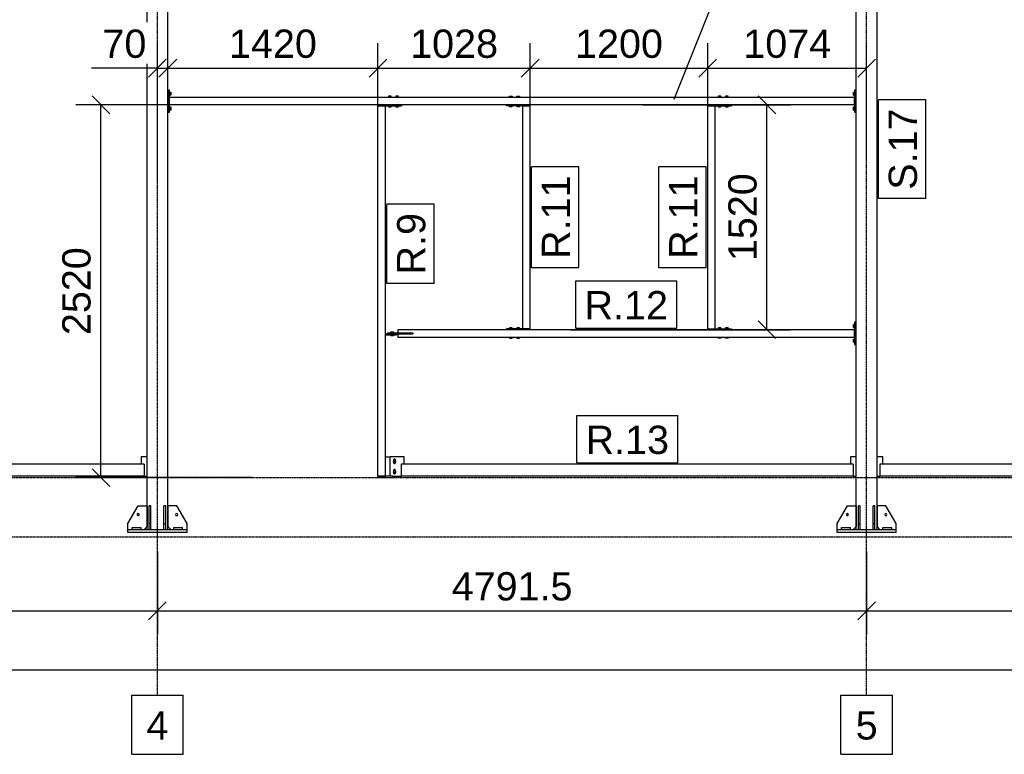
# Model space of a CAD drawing. Header units: millimetres. Extents: x 0 to 59400, y 0 to 42000.
# Tile 38 of 40: x 43538 to 50190, y 21294 to 26259. Entities that reach past the tile are written whole.
import ezdxf

# ---------------------------------------------------------------- set-up
doc = ezdxf.new("R2010")
doc.units = ezdxf.units.MM
doc.linetypes.add('DXK_LINE_DOT3', pattern=[5.9187, 2.979, -0.9799, 0.9799, -0.9799])
for name, color, linetype in [('TS_INNE_OBIEKTY', 7, 'Continuous'), ('TS_LINIE_WIDOCZNE', 7, 'Continuous'), ('TS_OPISY', 7, 'Continuous'), ('TS_OPISY_LINIE', 7, 'Continuous'), ('TS_OPISY_RAMKA', 7, 'Continuous'), ('TS_WYMIARY', 7, 'Continuous'), ('TS_WYMIARY_TEKST', 7, 'Continuous')]:
    doc.layers.add(name, color=color, linetype=linetype)
doc.styles.add('Arial', font='ARIAL.TTF', dxfattribs={"height": 0.2})

# ---------------------------------------------------------------- blocks, each defined once
blk = doc.blocks.new('Part-293000867-4098 - 4055')
at = {"layer": 'TS_LINIE_WIDOCZNE', "color": 1, "linetype": 'Continuous'}
for p, q in [((49178.2, 25734.1), (44550.7, 25734.1)), ((44550.7, 25684.1), (44550.7, 25734.1)), ((49178.2, 25684.1), (44550.7, 25684.1)), ((49178.2, 25684.1), (49178.2, 25734.1))]:
    blk.add_line(p, q, dxfattribs=at)
blk = doc.blocks.new('Part-293000867-4064 - 4055')
at = {"layer": 'TS_LINIE_WIDOCZNE', "color": 1, "linetype": 'Continuous'}
for p, q in [((44398.7, 22814.1), (44398.7, 27954.1)), ((44398.7, 27954.1), (44538.7, 27954.1)), ((44538.7, 22814.1), (44538.7, 27954.1))]:
    blk.add_line(p, q, dxfattribs=at)
blk = doc.blocks.new('Part-293000867-4100 - 4055')
at = {"layer": 'TS_LINIE_WIDOCZNE', "color": 1, "linetype": 'Continuous'}
for p, q in [((49170.2, 23254.1), (46115.6, 23254.1)), ((46115.6, 23254.1), (46115.6, 23174.1)), ((49170.2, 23254.1), (49170.2, 23174.1)), ((49170.2, 23174.1), (46115.6, 23174.1))]:
    blk.add_line(p, q, dxfattribs=at)
blk = doc.blocks.new('Part-293000867-4406 - 4055')
at = {"layer": 'TS_LINIE_WIDOCZNE', "color": 1, "linetype": 'Continuous'}
for p, q in [((49090.2, 22814.1), (49090.2, 22826.1)), ((49090.2, 22826.1), (49150.2, 22826.1)), ((49150.2, 22814.1), (49150.2, 22826.1))]:
    blk.add_line(p, q, dxfattribs=at)
blk = doc.blocks.new('Part-293000867-4077 - 4055')
at = {"layer": 'TS_LINIE_WIDOCZNE', "color": 1, "linetype": 'Continuous'}
for p, q in [((44378.7, 23254.1), (39752.3, 23254.1)), ((39752.3, 23254.1), (39752.3, 23174.1)), ((44378.7, 23254.1), (44378.7, 23174.1)), ((44378.7, 23174.1), (39752.3, 23174.1))]:
    blk.add_line(p, q, dxfattribs=at)
blk = doc.blocks.new('Part-293000867-4089 - 4055')
at = {"layer": 'TS_LINIE_WIDOCZNE', "color": 1, "linetype": 'Continuous'}
for p, q in [((45958.6, 23174.1), (45958.6, 25678.1)), ((45958.6, 25678.1), (46008.6, 25678.1)), ((46008.6, 23174.1), (46008.6, 25678.1)), ((45958.6, 23174.1), (46008.6, 23174.1))]:
    blk.add_line(p, q, dxfattribs=at)
blk = doc.blocks.new('Part-293000867-4092 - 4055')
at = {"layer": 'TS_LINIE_WIDOCZNE', "color": 1, "linetype": 'Continuous'}
for p, q in [((51986.7, 23254.1), (49350.2, 23254.1)), ((49350.2, 23254.1), (49350.2, 23174.1)), ((51986.7, 23254.1), (51986.7, 23174.1)), ((51986.7, 23174.1), (49350.2, 23174.1))]:
    blk.add_line(p, q, dxfattribs=at)
blk = doc.blocks.new('Part-293000867-4329 - 4055')
at = {"layer": 'TS_LINIE_WIDOCZNE', "color": 1, "linetype": 'Continuous'}
for p, q in [((48186.6, 24170.1), (48186.6, 24164.1)), ((48186.6, 24170.1), (48346.6, 24170.1)), ((48186.6, 24164.1), (48346.6, 24164.1)), ((48346.6, 24170.1), (48346.6, 24164.1))]:
    blk.add_line(p, q, dxfattribs=at)
blk = doc.blocks.new('GridLine-293000867-4708 - 4055')
at = {"layer": 'TS_INNE_OBIEKTY', "color": 4, "linetype": 'DXK_LINE_DOT3'}
blk.add_line((27876.3, 22764.1), (53466.7, 22764.1), dxfattribs=at)
blk = doc.blocks.new('Part-293000867-4139 - 4055')
at = {"layer": 'TS_LINIE_WIDOCZNE', "color": 1, "linetype": 'Continuous'}
for p, q in [((46058.6, 23174.1), (45958.6, 23174.1)), ((45958.6, 23174.1), (45958.6, 23164.1)), ((45958.6, 23164.1), (46058.6, 23164.1)), ((46058.6, 23164.1), (46058.6, 23174.1))]:
    blk.add_line(p, q, dxfattribs=at)
blk = doc.blocks.new('Part-293000867-4214 - 4055')
at = {"layer": 'TS_LINIE_WIDOCZNE', "color": 1, "linetype": 'Continuous'}
for p, q in [((44538.7, 25784.1), (44544.7, 25784.1)), ((44538.7, 25634.1), (44544.7, 25634.1))]:
    blk.add_line(p, q, dxfattribs=at)
blk = doc.blocks.new('Part-293000867-4216 - 4055')
at = {"layer": 'TS_LINIE_WIDOCZNE', "color": 1, "linetype": 'Continuous'}
for p, q in [((44550.7, 25784.1), (44544.7, 25784.1)), ((44544.7, 25784.1), (44544.7, 25634.1)), ((44550.7, 25634.1), (44550.7, 25784.1)), ((44544.7, 25634.1), (44550.7, 25634.1))]:
    blk.add_line(p, q, dxfattribs=at)
blk = doc.blocks.new('Bolt-293000867-4218 - 4055')
at = {"layer": 'TS_INNE_OBIEKTY', "color": 1, "linetype": 'Continuous'}
for p, q in [((44550.7, 25769.5), (44558.2, 25769.5)), ((44550.7, 25764.3), (44558.2, 25764.3)), ((44550.7, 25753.9), (44558.2, 25753.9)), ((44558.2, 25748.7), (44550.7, 25748.7)), ((44558.2, 25769.5), (44558.2, 25748.7)), ((44550.7, 25669.5), (44558.2, 25669.5)), ((44550.7, 25664.3), (44558.2, 25664.3)), ((44550.7, 25653.9), (44558.2, 25653.9)), ((44558.2, 25648.7), (44550.7, 25648.7)), ((44558.2, 25669.5), (44558.2, 25648.7))]:
    blk.add_line(p, q, dxfattribs=at)
blk = doc.blocks.new('Bolt-293000867-4354 - 4055')
at = {"layer": 'TS_INNE_OBIEKTY', "color": 1, "linetype": 'Continuous'}
for p, q in [((46044.6, 24142.1), (46044.6, 24149.6)), ((46044.6, 24149.6), (46062.6, 24149.6)), ((46053.6, 24149.6), (46053.6, 24142.1)), ((46062.6, 24149.6), (46062.6, 24142.1)), ((46044.6, 24130.1), (46044.6, 24122.6)), ((46062.6, 24122.6), (46044.6, 24122.6)), ((46053.6, 24130.1), (46053.6, 24122.6)), ((46062.6, 24122.6), (46062.6, 24130.1))]:
    blk.add_line(p, q, dxfattribs=at)
blk = doc.blocks.new('Part-293000867-4233 - 4055')
at = {"layer": 'TS_LINIE_WIDOCZNE', "color": 1, "linetype": 'Continuous'}
for p, q in [((44398.7, 23304.1), (44358.7, 23304.1)), ((44358.7, 23304.1), (44358.7, 23254.1)), ((44378.7, 23174.1), (44398.7, 23174.1))]:
    blk.add_line(p, q, dxfattribs=at)
blk = doc.blocks.new('Part-293000867-4352 - 4055')
at = {"layer": 'TS_LINIE_WIDOCZNE', "color": 1, "linetype": 'Continuous'}
for p, q in [((46008.6, 24130.1), (46008.6, 24136.1)), ((46008.6, 24136.1), (46083.6, 24136.1)), ((46008.6, 24130.1), (46083.6, 24130.1)), ((46083.6, 24130.1), (46083.6, 24136.1))]:
    blk.add_line(p, q, dxfattribs=at)
blk = doc.blocks.new('Part-293000867-4246 - 4055')
at = {"layer": 'TS_LINIE_WIDOCZNE', "color": 1, "linetype": 'Continuous'}
for p, q in [((45958.6, 25684.1), (45958.6, 25678.1)), ((45958.6, 25684.1), (46118.6, 25684.1)), ((45958.6, 25678.1), (46118.6, 25678.1)), ((46118.6, 25684.1), (46118.6, 25678.1))]:
    blk.add_line(p, q, dxfattribs=at)
blk = doc.blocks.new('Bolt-293000867-4248 - 4055')
at = {"layer": 'TS_INNE_OBIEKTY', "color": 1, "linetype": 'Continuous'}
for p, q in [((46047.6, 25741.6), (46029.6, 25741.6)), ((46029.6, 25741.6), (46029.6, 25734.1)), ((46029.6, 25678.1), (46029.6, 25670.6)), ((46038.6, 25734.1), (46038.6, 25741.6)), ((46038.6, 25670.6), (46038.6, 25678.1)), ((46047.6, 25734.1), (46047.6, 25741.6)), ((46047.6, 25670.6), (46047.6, 25678.1)), ((46097.6, 25741.6), (46079.6, 25741.6)), ((46079.6, 25741.6), (46079.6, 25734.1)), ((46079.6, 25670.6), (46079.6, 25678.1)), ((46088.6, 25734.1), (46088.6, 25741.6)), ((46088.6, 25670.6), (46088.6, 25678.1)), ((46097.6, 25734.1), (46097.6, 25741.6)), ((46097.6, 25670.6), (46097.6, 25678.1)), ((46029.6, 25670.6), (46047.6, 25670.6)), ((46079.6, 25670.6), (46097.6, 25670.6))]:
    blk.add_line(p, q, dxfattribs=at)
blk = doc.blocks.new('Part-293000867-4250 - 4055')
at = {"layer": 'TS_LINIE_WIDOCZNE', "color": 1, "linetype": 'Continuous'}
blk.add_line((46008.6, 23304.1), (46040.6, 23304.1), dxfattribs=at)
blk = doc.blocks.new('Part-293000867-4251 - 4055')
at = {"layer": 'TS_LINIE_WIDOCZNE', "color": 1, "linetype": 'Continuous'}
for p, q in [((46040.6, 23174.1), (46040.6, 23304.1)), ((46135.6, 23304.1), (46040.6, 23304.1)), ((46135.6, 23254.1), (46135.6, 23304.1)), ((46058.6, 23174.1), (46115.6, 23174.1))]:
    blk.add_line(p, q, dxfattribs=at)
blk = doc.blocks.new('Bolt-293000867-4252 - 4055')
at = {"layer": 'TS_INNE_OBIEKTY', "color": 1, "linetype": 'Continuous'}
for p, q in [((46065.4, 23283.1), (46060.2, 23274.1)), ((46064.1, 23284.8), (46063.6, 23282.1)), ((46065.6, 23287), (46064.1, 23284.8)), ((46075.8, 23283.1), (46065.4, 23283.1)), ((46067.9, 23288.6), (46065.6, 23287)), ((46070.6, 23289.1), (46067.9, 23288.6)), ((46073.3, 23288.6), (46070.6, 23289.1)), ((46075.5, 23287), (46073.3, 23288.6)), ((46077.1, 23284.8), (46075.5, 23287)), ((46081, 23274.1), (46075.8, 23283.1)), ((46077.6, 23282.1), (46077.1, 23284.8)), ((46060.2, 23274.1), (46065.4, 23265.1)), ((46063.6, 23282.1), (46063.6, 23266.1)), ((46063.6, 23266.1), (46064.1, 23263.4)), ((46064.1, 23263.4), (46065.6, 23261.2)), ((46065.6, 23217), (46064.1, 23214.8)), ((46065.4, 23265.1), (46075.8, 23265.1)), ((46065.6, 23261.2), (46067.9, 23259.6)), ((46067.9, 23218.6), (46065.6, 23217)), ((46067.9, 23259.6), (46070.6, 23259.1)), ((46070.6, 23219.1), (46067.9, 23218.6)), ((46070.6, 23259.1), (46073.3, 23259.6)), ((46073.3, 23218.6), (46070.6, 23219.1)), ((46073.3, 23259.6), (46075.5, 23261.2)), ((46075.5, 23217), (46073.3, 23218.6)), ((46075.5, 23261.2), (46077.1, 23263.4)), ((46077.1, 23214.8), (46075.5, 23217)), ((46075.8, 23265.1), (46081, 23274.1)), ((46077.1, 23263.4), (46077.6, 23266.1)), ((46077.6, 23266.1), (46077.6, 23282.1)), ((46065.4, 23213.1), (46060.2, 23204.1)), ((46060.2, 23204.1), (46065.4, 23195.1)), ((46064.1, 23214.8), (46063.6, 23212.1)), ((46063.6, 23212.1), (46063.6, 23196.1)), ((46063.6, 23196.1), (46064.1, 23193.4)), ((46064.1, 23193.4), (46065.6, 23191.2)), ((46075.8, 23213.1), (46065.4, 23213.1)), ((46065.4, 23195.1), (46075.8, 23195.1)), ((46065.6, 23191.2), (46067.9, 23189.6)), ((46067.9, 23189.6), (46070.6, 23189.1)), ((46070.6, 23189.1), (46073.3, 23189.6)), ((46073.3, 23189.6), (46075.5, 23191.2)), ((46075.5, 23191.2), (46077.1, 23193.4)), ((46081, 23204.1), (46075.8, 23213.1)), ((46075.8, 23195.1), (46081, 23204.1)), ((46077.6, 23212.1), (46077.1, 23214.8)), ((46077.1, 23193.4), (46077.6, 23196.1)), ((46077.6, 23196.1), (46077.6, 23212.1))]:
    blk.add_line(p, q, dxfattribs=at)
for centre, start, end in [((46070.6, 23274.1), 0, 180), ((46070.6, 23274.1), 180, 0), ((46070.6, 23204.1), 0, 180), ((46070.6, 23204.1), 180, 0)]:
    blk.add_arc(centre, 6, start, end, dxfattribs=at)
blk = doc.blocks.new('Part-293000867-4253 - 4055')
at = {"layer": 'TS_LINIE_WIDOCZNE', "color": 1, "linetype": 'Continuous'}
for p, q in [((49190.2, 22814.1), (49190.2, 27954.1)), ((49190.2, 27954.1), (49330.2, 27954.1)), ((49330.2, 22814.1), (49330.2, 27954.1))]:
    blk.add_line(p, q, dxfattribs=at)
blk = doc.blocks.new('Part-293000867-4255 - 4055')
at = {"layer": 'TS_LINIE_WIDOCZNE', "color": 1, "linetype": 'Continuous'}
for p, q in [((49184.2, 25784.1), (49190.2, 25784.1)), ((49184.2, 25634.1), (49190.2, 25634.1))]:
    blk.add_line(p, q, dxfattribs=at)
blk = doc.blocks.new('Part-293000867-4257 - 4055')
at = {"layer": 'TS_LINIE_WIDOCZNE', "color": 1, "linetype": 'Continuous'}
for p, q in [((49184.2, 25784.1), (49178.2, 25784.1)), ((49178.2, 25784.1), (49178.2, 25634.1)), ((49184.2, 25634.1), (49184.2, 25784.1)), ((49178.2, 25634.1), (49184.2, 25634.1))]:
    blk.add_line(p, q, dxfattribs=at)
blk = doc.blocks.new('Bolt-293000867-4259 - 4055')
at = {"layer": 'TS_INNE_OBIEKTY', "color": 1, "linetype": 'Continuous'}
for p, q in [((49170.7, 25748.7), (49170.7, 25769.5)), ((49170.7, 25769.5), (49178.2, 25769.5)), ((49170.7, 25764.3), (49178.2, 25764.3)), ((49170.7, 25753.9), (49178.2, 25753.9)), ((49170.7, 25748.7), (49178.2, 25748.7)), ((49170.7, 25648.7), (49170.7, 25669.5)), ((49170.7, 25669.5), (49178.2, 25669.5)), ((49170.7, 25664.3), (49178.2, 25664.3)), ((49170.7, 25653.9), (49178.2, 25653.9)), ((49170.7, 25648.7), (49178.2, 25648.7))]:
    blk.add_line(p, q, dxfattribs=at)
blk = doc.blocks.new('Part-293000867-4386 - 4055')
at = {"layer": 'TS_LINIE_WIDOCZNE', "color": 1, "linetype": 'Continuous'}
for p, q in [((44268.7, 22794.1), (44268.7, 22814.1)), ((44268.7, 22814.1), (44668.7, 22814.1)), ((44668.7, 22794.1), (44268.7, 22794.1)), ((44668.7, 22794.1), (44668.7, 22814.1))]:
    blk.add_line(p, q, dxfattribs=at)
blk = doc.blocks.new('Part-293000867-4390 - 4055')
at = {"layer": 'TS_LINIE_WIDOCZNE', "color": 1, "linetype": 'Continuous'}
for p, q in [((44578.7, 22814.1), (44578.7, 22826.1)), ((44578.7, 22826.1), (44638.7, 22826.1)), ((44638.7, 22814.1), (44638.7, 22826.1))]:
    blk.add_line(p, q, dxfattribs=at)
blk = doc.blocks.new('Part-293000867-4394 - 4055')
at = {"layer": 'TS_LINIE_WIDOCZNE', "color": 1, "linetype": 'Continuous'}
for p, q in [((44412.7, 22814.1), (44412.7, 22974.1)), ((44424.7, 22974.1), (44412.7, 22974.1)), ((44424.7, 22814.1), (44424.7, 22974.1)), ((44412.7, 22854.1), (44424.7, 22854.1))]:
    blk.add_line(p, q, dxfattribs=at)
blk = doc.blocks.new('Part-293000867-4392 - 4055')
at = {"layer": 'TS_LINIE_WIDOCZNE', "color": 1, "linetype": 'Continuous'}
for p, q in [((44512.7, 22814.1), (44512.7, 22974.1)), ((44524.7, 22974.1), (44512.7, 22974.1)), ((44524.7, 22814.1), (44524.7, 22974.1)), ((44512.7, 22854.1), (44524.7, 22854.1))]:
    blk.add_line(p, q, dxfattribs=at)
blk = doc.blocks.new('Part-293000867-4318 - 4055')
at = {"layer": 'TS_LINIE_WIDOCZNE', "color": 1, "linetype": 'Continuous'}
for p, q in [((46936.6, 24170.1), (46936.6, 25678.1)), ((46936.6, 25678.1), (46986.6, 25678.1)), ((46986.6, 24170.1), (46986.6, 25678.1)), ((46936.6, 24170.1), (46986.6, 24170.1))]:
    blk.add_line(p, q, dxfattribs=at)
blk = doc.blocks.new('Part-293000867-4319 - 4055')
at = {"layer": 'TS_LINIE_WIDOCZNE', "color": 1, "linetype": 'Continuous'}
for p, q in [((48186.6, 24170.1), (48186.6, 25678.1)), ((48186.6, 25678.1), (48236.6, 25678.1)), ((48236.6, 24170.1), (48236.6, 25678.1)), ((48186.6, 24170.1), (48236.6, 24170.1))]:
    blk.add_line(p, q, dxfattribs=at)
blk = doc.blocks.new('Part-293000867-4320 - 4055')
at = {"layer": 'TS_LINIE_WIDOCZNE', "color": 1, "linetype": 'Continuous'}
for p, q in [((49178.2, 24164.1), (46093.6, 24164.1)), ((46093.6, 24164.1), (46093.6, 24143.1)), ((49178.2, 24114.1), (49178.2, 24164.1)), ((46093.6, 24143.1), (46194.6, 24143.1)), ((46093.6, 24135.1), (46093.6, 24114.1)), ((46194.6, 24135.1), (46093.6, 24135.1)), ((46093.6, 24114.1), (49178.2, 24114.1)), ((46194.6, 24143.1), (46194.6, 24135.1))]:
    blk.add_line(p, q, dxfattribs=at)
blk = doc.blocks.new('Part-293000867-4322 - 4055')
at = {"layer": 'TS_LINIE_WIDOCZNE', "color": 1, "linetype": 'Continuous'}
for p, q in [((48186.6, 25684.1), (48186.6, 25678.1)), ((48186.6, 25684.1), (48346.6, 25684.1)), ((48186.6, 25678.1), (48346.6, 25678.1)), ((48346.6, 25684.1), (48346.6, 25678.1))]:
    blk.add_line(p, q, dxfattribs=at)
blk = doc.blocks.new('Part-293000867-4325 - 4055')
at = {"layer": 'TS_LINIE_WIDOCZNE', "color": 1, "linetype": 'Continuous'}
for p, q in [((46986.6, 24170.1), (46826.6, 24170.1)), ((46826.6, 24164.1), (46826.6, 24170.1)), ((46986.6, 24164.1), (46826.6, 24164.1)), ((46986.6, 24164.1), (46986.6, 24170.1))]:
    blk.add_line(p, q, dxfattribs=at)
blk = doc.blocks.new('Bolt-293000867-4327 - 4055')
at = {"layer": 'TS_INNE_OBIEKTY', "color": 1, "linetype": 'Continuous'}
for p, q in [((46865.6, 24177.6), (46847.6, 24177.6)), ((46847.6, 24177.6), (46847.6, 24170.1)), ((46856.6, 24170.1), (46856.6, 24177.6)), ((46865.6, 24170.1), (46865.6, 24177.6)), ((46915.6, 24177.6), (46897.6, 24177.6)), ((46897.6, 24177.6), (46897.6, 24170.1)), ((46906.6, 24170.1), (46906.6, 24177.6)), ((46915.6, 24177.6), (46915.6, 24170.1)), ((46847.6, 24114.1), (46847.6, 24106.6)), ((46847.6, 24106.6), (46865.6, 24106.6)), ((46856.6, 24106.6), (46856.6, 24114.1)), ((46865.6, 24114.1), (46865.6, 24106.6)), ((46897.6, 24114.1), (46897.6, 24106.6)), ((46897.6, 24106.6), (46915.6, 24106.6)), ((46906.6, 24106.6), (46906.6, 24114.1)), ((46915.6, 24114.1), (46915.6, 24106.6))]:
    blk.add_line(p, q, dxfattribs=at)
blk = doc.blocks.new('Bolt-293000867-4331 - 4055')
at = {"layer": 'TS_INNE_OBIEKTY', "color": 1, "linetype": 'Continuous'}
for p, q in [((48275.6, 24177.6), (48257.6, 24177.6)), ((48257.6, 24177.6), (48257.6, 24170.1)), ((48266.6, 24170.1), (48266.6, 24177.6)), ((48275.6, 24177.6), (48275.6, 24170.1)), ((48325.6, 24177.6), (48307.6, 24177.6)), ((48307.6, 24170.1), (48307.6, 24177.6)), ((48316.6, 24170.1), (48316.6, 24177.6)), ((48325.6, 24177.6), (48325.6, 24170.1)), ((48257.6, 24106.6), (48257.6, 24114.1)), ((48275.6, 24106.6), (48257.6, 24106.6)), ((48266.6, 24106.6), (48266.6, 24114.1)), ((48275.6, 24114.1), (48275.6, 24106.6)), ((48307.6, 24106.6), (48307.6, 24114.1)), ((48325.6, 24106.6), (48307.6, 24106.6)), ((48316.6, 24106.6), (48316.6, 24114.1)), ((48325.6, 24114.1), (48325.6, 24106.6))]:
    blk.add_line(p, q, dxfattribs=at)
blk = doc.blocks.new('Bolt-293000867-4332 - 4055')
at = {"layer": 'TS_INNE_OBIEKTY', "color": 1, "linetype": 'Continuous'}
for p, q in [((48275.6, 25741.6), (48257.6, 25741.6)), ((48257.6, 25741.6), (48257.6, 25734.1)), ((48257.6, 25678.1), (48257.6, 25670.6)), ((48266.6, 25734.1), (48266.6, 25741.6)), ((48266.6, 25670.6), (48266.6, 25678.1)), ((48275.6, 25734.1), (48275.6, 25741.6)), ((48275.6, 25670.6), (48275.6, 25678.1)), ((48325.6, 25741.6), (48307.6, 25741.6)), ((48307.6, 25741.6), (48307.6, 25734.1)), ((48307.6, 25670.6), (48307.6, 25678.1)), ((48316.6, 25734.1), (48316.6, 25741.6)), ((48316.6, 25670.6), (48316.6, 25678.1)), ((48325.6, 25734.1), (48325.6, 25741.6)), ((48325.6, 25670.6), (48325.6, 25678.1)), ((48257.6, 25670.6), (48275.6, 25670.6)), ((48307.6, 25670.6), (48325.6, 25670.6))]:
    blk.add_line(p, q, dxfattribs=at)
blk = doc.blocks.new('Part-293000867-4334 - 4055')
at = {"layer": 'TS_LINIE_WIDOCZNE', "color": 1, "linetype": 'Continuous'}
for p, q in [((46986.6, 25684.1), (46826.6, 25684.1)), ((46826.6, 25678.1), (46826.6, 25684.1)), ((46986.6, 25678.1), (46826.6, 25678.1)), ((46986.6, 25678.1), (46986.6, 25684.1))]:
    blk.add_line(p, q, dxfattribs=at)
blk = doc.blocks.new('Bolt-293000867-4336 - 4055')
at = {"layer": 'TS_INNE_OBIEKTY', "color": 1, "linetype": 'Continuous'}
for p, q in [((46847.6, 25734.1), (46847.6, 25741.6)), ((46847.6, 25741.6), (46865.6, 25741.6)), ((46847.6, 25678.1), (46847.6, 25670.6)), ((46856.6, 25734.1), (46856.6, 25741.6)), ((46856.6, 25670.6), (46856.6, 25678.1)), ((46865.6, 25741.6), (46865.6, 25734.1)), ((46865.6, 25670.6), (46865.6, 25678.1)), ((46897.6, 25734.1), (46897.6, 25741.6)), ((46897.6, 25741.6), (46915.6, 25741.6)), ((46897.6, 25678.1), (46897.6, 25670.6)), ((46906.6, 25734.1), (46906.6, 25741.6)), ((46906.6, 25670.6), (46906.6, 25678.1)), ((46915.6, 25741.6), (46915.6, 25734.1)), ((46915.6, 25678.1), (46915.6, 25670.6)), ((46865.6, 25670.6), (46847.6, 25670.6)), ((46915.6, 25670.6), (46897.6, 25670.6))]:
    blk.add_line(p, q, dxfattribs=at)
blk = doc.blocks.new('Part-293000867-4338 - 4055')
at = {"layer": 'TS_LINIE_WIDOCZNE', "color": 1, "linetype": 'Continuous'}
for p, q in [((49184.2, 24214.1), (49190.2, 24214.1)), ((49184.2, 24064.1), (49190.2, 24064.1))]:
    blk.add_line(p, q, dxfattribs=at)
blk = doc.blocks.new('Part-293000867-4340 - 4055')
at = {"layer": 'TS_LINIE_WIDOCZNE', "color": 1, "linetype": 'Continuous'}
for p, q in [((49184.2, 24214.1), (49178.2, 24214.1)), ((49178.2, 24214.1), (49178.2, 24064.1)), ((49184.2, 24064.1), (49184.2, 24214.1)), ((49178.2, 24064.1), (49184.2, 24064.1))]:
    blk.add_line(p, q, dxfattribs=at)
blk = doc.blocks.new('Bolt-293000867-4342 - 4055')
at = {"layer": 'TS_INNE_OBIEKTY', "color": 1, "linetype": 'Continuous'}
for p, q in [((49170.7, 24178.7), (49170.7, 24199.5)), ((49170.7, 24199.5), (49178.2, 24199.5)), ((49170.7, 24194.3), (49178.2, 24194.3)), ((49170.7, 24183.9), (49178.2, 24183.9)), ((49170.7, 24178.7), (49178.2, 24178.7)), ((49170.7, 24078.7), (49170.7, 24099.5)), ((49170.7, 24099.5), (49178.2, 24099.5)), ((49170.7, 24094.3), (49178.2, 24094.3)), ((49170.7, 24083.9), (49178.2, 24083.9)), ((49170.7, 24078.7), (49178.2, 24078.7))]:
    blk.add_line(p, q, dxfattribs=at)
blk = doc.blocks.new('Part-293000867-4345 - 4055')
at = {"layer": 'TS_LINIE_WIDOCZNE', "color": 1, "linetype": 'Continuous'}
for p, q in [((49190.2, 23304.1), (49150.2, 23304.1)), ((49150.2, 23304.1), (49150.2, 23254.1)), ((49170.2, 23174.1), (49190.2, 23174.1))]:
    blk.add_line(p, q, dxfattribs=at)
blk = doc.blocks.new('Part-293000867-4349 - 4055')
at = {"layer": 'TS_LINIE_WIDOCZNE', "color": 1, "linetype": 'Continuous'}
for p, q in [((49370.2, 23304.1), (49330.2, 23304.1)), ((49370.2, 23254.1), (49370.2, 23304.1)), ((49330.2, 23174.1), (49350.2, 23174.1))]:
    blk.add_line(p, q, dxfattribs=at)
blk = doc.blocks.new('Part-293000867-4353 - 4055')
at = {"layer": 'TS_LINIE_WIDOCZNE', "color": 1, "linetype": 'Continuous'}
for p, q in [((46023.6, 24142.1), (46023.6, 24136.1)), ((46023.6, 24142.1), (46193.6, 24142.1)), ((46023.6, 24136.1), (46193.6, 24136.1)), ((46193.6, 24142.1), (46193.6, 24136.1))]:
    blk.add_line(p, q, dxfattribs=at)
blk = doc.blocks.new('Part-293000867-4391 - 4055')
at = {"layer": 'TS_LINIE_WIDOCZNE', "color": 1, "linetype": 'Continuous'}
for p, q in [((44298.7, 22814.1), (44298.7, 22826.1)), ((44298.7, 22826.1), (44358.7, 22826.1)), ((44358.7, 22814.1), (44358.7, 22826.1))]:
    blk.add_line(p, q, dxfattribs=at)
blk = doc.blocks.new('Part-293000867-4401 - 4055')
at = {"layer": 'TS_LINIE_WIDOCZNE', "color": 1, "linetype": 'Continuous'}
for p, q in [((49060.2, 22794.1), (49060.2, 22814.1)), ((49060.2, 22814.1), (49460.2, 22814.1)), ((49460.2, 22794.1), (49060.2, 22794.1)), ((49460.2, 22794.1), (49460.2, 22814.1))]:
    blk.add_line(p, q, dxfattribs=at)
blk = doc.blocks.new('Part-293000867-4405 - 4055')
at = {"layer": 'TS_LINIE_WIDOCZNE', "color": 1, "linetype": 'Continuous'}
for p, q in [((49370.2, 22814.1), (49370.2, 22826.1)), ((49370.2, 22826.1), (49430.2, 22826.1)), ((49430.2, 22814.1), (49430.2, 22826.1))]:
    blk.add_line(p, q, dxfattribs=at)
blk = doc.blocks.new('Part-293000867-4407 - 4055')
at = {"layer": 'TS_LINIE_WIDOCZNE', "color": 1, "linetype": 'Continuous'}
for p, q in [((49304.2, 22814.1), (49304.2, 22974.1)), ((49316.2, 22974.1), (49304.2, 22974.1)), ((49316.2, 22814.1), (49316.2, 22974.1)), ((49304.2, 22854.1), (49316.2, 22854.1))]:
    blk.add_line(p, q, dxfattribs=at)
blk = doc.blocks.new('Part-293000867-4409 - 4055')
at = {"layer": 'TS_LINIE_WIDOCZNE', "color": 1, "linetype": 'Continuous'}
for p, q in [((49204.2, 22814.1), (49204.2, 22974.1)), ((49216.2, 22974.1), (49204.2, 22974.1)), ((49216.2, 22814.1), (49216.2, 22974.1)), ((49204.2, 22854.1), (49216.2, 22854.1))]:
    blk.add_line(p, q, dxfattribs=at)
blk = doc.blocks.new('GridLine-293000867-4705 - 4055')
at = {"layer": 'TS_INNE_OBIEKTY', "color": 4, "linetype": 'DXK_LINE_DOT3'}
blk.add_line((44468.7, 21694.1), (44468.7, 29066.4), dxfattribs=at)
at = {"layer": 'TS_INNE_OBIEKTY', "color": 4, "linetype": 'Continuous'}
for p, q in [((44294.6, 21694.1), (44642.8, 21694.1)), ((44294.6, 21294.1), (44294.6, 21694.1)), ((44642.8, 21294.1), (44642.8, 21694.1)), ((44294.6, 21294.1), (44642.8, 21294.1))]:
    blk.add_line(p, q, dxfattribs=at)
at = {"layer": 'TS_INNE_OBIEKTY', "color": 2, "linetype": 'Continuous', "style": 'Arial'}
blk.add_text('4', height=191, dxfattribs=at).set_placement((44394.6, 21394.1))
blk = doc.blocks.new('GridLine-293000867-4709 - 4055')
at = {"layer": 'TS_INNE_OBIEKTY', "color": 4, "linetype": 'DXK_LINE_DOT3'}
blk.add_line((27876.3, 23164.1), (53466.7, 23164.1), dxfattribs=at)
blk = doc.blocks.new('Part-293000867-4589 - 4055')
at = {"layer": 'TS_LINIE_WIDOCZNE', "color": 1, "linetype": 'Continuous'}
for p, q in [((49060.2, 22854.1), (49130.2, 22974.1)), ((49130.2, 22974.1), (49190.2, 22974.1)), ((49190.2, 22974.1), (49190.2, 22834.1)), ((49060.2, 22814.1), (49060.2, 22854.1)), ((49170.2, 22814.1), (49190.2, 22834.1))]:
    blk.add_line(p, q, dxfattribs=at)
blk = doc.blocks.new('Part-293000867-4592 - 4055')
at = {"layer": 'TS_LINIE_WIDOCZNE', "color": 1, "linetype": 'Continuous'}
for p, q in [((49390.2, 22974.1), (49330.2, 22974.1)), ((49330.2, 22974.1), (49330.2, 22834.1)), ((49460.2, 22854.1), (49390.2, 22974.1)), ((49350.2, 22814.1), (49330.2, 22834.1)), ((49460.2, 22814.1), (49460.2, 22854.1))]:
    blk.add_line(p, q, dxfattribs=at)
blk = doc.blocks.new('Bolt-293000867-4595 - 4055')
at = {"layer": 'TS_INNE_OBIEKTY', "color": 1, "linetype": 'Continuous'}
for start, end in [(90, 270), (90, 270), (270, 90), (270, 90)]:
    blk.add_arc((49390.2, 22914.1), 7, start, end, dxfattribs=at)
blk = doc.blocks.new('Bolt-293000867-4596 - 4055')
at = {"layer": 'TS_INNE_OBIEKTY', "color": 1, "linetype": 'Continuous'}
for start, end in [(108, 288), (108, 288), (288, 108), (288, 108)]:
    blk.add_arc((49130.2, 22914.1), 7, start, end, dxfattribs=at)
blk = doc.blocks.new('Part-293000867-4597 - 4055')
at = {"layer": 'TS_LINIE_WIDOCZNE', "color": 1, "linetype": 'Continuous'}
for p, q in [((44268.7, 22854.1), (44338.7, 22974.1)), ((44338.7, 22974.1), (44398.7, 22974.1)), ((44398.7, 22974.1), (44398.7, 22834.1)), ((44268.7, 22814.1), (44268.7, 22854.1)), ((44378.7, 22814.1), (44398.7, 22834.1))]:
    blk.add_line(p, q, dxfattribs=at)
blk = doc.blocks.new('Part-293000867-4600 - 4055')
at = {"layer": 'TS_LINIE_WIDOCZNE', "color": 1, "linetype": 'Continuous'}
for p, q in [((44598.7, 22974.1), (44538.7, 22974.1)), ((44538.7, 22974.1), (44538.7, 22834.1)), ((44668.7, 22854.1), (44598.7, 22974.1)), ((44558.7, 22814.1), (44538.7, 22834.1)), ((44668.7, 22814.1), (44668.7, 22854.1))]:
    blk.add_line(p, q, dxfattribs=at)
blk = doc.blocks.new('Bolt-293000867-4603 - 4055')
at = {"layer": 'TS_INNE_OBIEKTY', "color": 1, "linetype": 'Continuous'}
for start, end in [(90, 270), (90, 270), (270, 90), (270, 90)]:
    blk.add_arc((44598.7, 22914.1), 7, start, end, dxfattribs=at)
blk = doc.blocks.new('Bolt-293000867-4604 - 4055')
at = {"layer": 'TS_INNE_OBIEKTY', "color": 1, "linetype": 'Continuous'}
for start, end in [(108, 288), (108, 288), (288, 108), (288, 108)]:
    blk.add_arc((44338.7, 22914.1), 7, start, end, dxfattribs=at)
blk = doc.blocks.new('GridLine-293000867-4706 - 4055')
at = {"layer": 'TS_INNE_OBIEKTY', "color": 4, "linetype": 'DXK_LINE_DOT3'}
blk.add_line((49260.2, 21694.1), (49260.2, 29066.4), dxfattribs=at)
at = {"layer": 'TS_INNE_OBIEKTY', "color": 4, "linetype": 'Continuous'}
for p, q in [((49086.1, 21694.1), (49434.3, 21694.1)), ((49086.1, 21294.1), (49086.1, 21694.1)), ((49434.3, 21294.1), (49434.3, 21694.1)), ((49086.1, 21294.1), (49434.3, 21294.1))]:
    blk.add_line(p, q, dxfattribs=at)
at = {"layer": 'TS_INNE_OBIEKTY', "color": 2, "linetype": 'Continuous', "style": 'Arial'}
blk.add_text('5', height=191, dxfattribs=at).set_placement((49186.1, 21394.1))
blk = doc.blocks.new('StraightDimension-293000867-17219 - 4055')
at = {"layer": 'TS_WYMIARY', "color": 174, "linetype": 'Continuous'}
for p, q in [((48186.6, 25519), (48186.6, 26101.5)), ((49260.2, 25311.6), (49260.2, 26101.5)), ((48246.6, 25991.5), (48126.6, 25871.5)), ((49200.2, 25871.5), (49320.2, 25991.5)), ((48186.6, 25931.5), (49260.2, 25931.5))]:
    blk.add_line(p, q, dxfattribs=at)
at = {"color": 0}
blk.add_wipeout([(49059.9, 25961.5), (49059.9, 26241.5), (48386.9, 26241.5), (48386.9, 25961.5)], dxfattribs=at).dxf.layer = 'TS_WYMIARY'
at = {"layer": 'TS_WYMIARY_TEKST', "color": 96, "style": 'Arial'}
blk.add_text('1074', height=191.02, dxfattribs=at).set_placement((48426.9, 26001.5))
blk = doc.blocks.new('StraightDimension-293000867-17208 - 4055')
at = {"layer": 'TS_WYMIARY', "color": 174, "linetype": 'Continuous'}
for p, q in [((47745.5, 25684.1), (48746.6, 25684.1)), ((48646.6, 25624.1), (48526.6, 25744.1)), ((48586.6, 24164.1), (48586.6, 25684.1)), ((48526.6, 24224.1), (48646.6, 24104.1)), ((47259.7, 24164.1), (48746.6, 24164.1))]:
    blk.add_line(p, q, dxfattribs=at)
at = {"color": 0}
blk.add_wipeout([(48556.6, 25260.6), (48276.6, 25260.6), (48276.6, 24587.6), (48556.6, 24587.6)], dxfattribs=at).dxf.layer = 'TS_WYMIARY'
at = {"layer": 'TS_WYMIARY_TEKST', "color": 96, "style": 'Arial'}
blk.add_text('1520', height=191.02, rotation=90.00021, dxfattribs=at).set_placement((48516.6, 24627.6))
blk = doc.blocks.new('StraightDimension-293000867-17222 - 4055')
at = {"layer": 'TS_WYMIARY', "color": 174, "linetype": 'Continuous'}
for p, q in [((44538.7, 25484.1), (44538.7, 26101.5)), ((45958.6, 25484.1), (45958.6, 26101.5)), ((44598.7, 25991.5), (44478.7, 25871.5)), ((45898.6, 25871.5), (46018.6, 25991.5)), ((44538.7, 25931.5), (45958.6, 25931.5))]:
    blk.add_line(p, q, dxfattribs=at)
at = {"color": 0}
blk.add_wipeout([(45585.1, 25961.5), (45585.1, 26241.5), (44912.2, 26241.5), (44912.2, 25961.5)], dxfattribs=at).dxf.layer = 'TS_WYMIARY'
at = {"layer": 'TS_WYMIARY_TEKST', "color": 96, "style": 'Arial'}
blk.add_text('1420', height=191.02, dxfattribs=at).set_placement((44952.2, 26001.5))
blk = doc.blocks.new('StraightDimension-293000867-4713 - 4055')
at = {"layer": 'TS_WYMIARY', "color": 174, "linetype": 'Continuous'}
for p, q in [((49260.2, 22664.1), (49260.2, 22104.1)), ((52160.2, 22664.1), (52160.2, 22104.1)), ((49320.2, 22324.1), (49200.2, 22204.1)), ((52100.2, 22204.1), (52220.2, 22324.1)), ((49260.2, 22264.1), (52160.2, 22264.1))]:
    blk.add_line(p, q, dxfattribs=at)
at = {"color": 0}
blk.add_wipeout([(51046.7, 22294.1), (51046.7, 22574.1), (50373.7, 22574.1), (50373.7, 22294.1)], dxfattribs=at).dxf.layer = 'TS_WYMIARY'
at = {"layer": 'TS_WYMIARY_TEKST', "color": 96, "style": 'Arial'}
blk.add_text('2900', height=191.02, dxfattribs=at).set_placement((50413.7, 22334.1))
blk = doc.blocks.new('StraightDimension-293000867-17220 - 4055')
at = {"layer": 'TS_WYMIARY', "color": 174, "linetype": 'Continuous'}
for p, q in [((46986.6, 25519), (46986.6, 26101.5)), ((48186.6, 25519), (48186.6, 26101.5)), ((47046.6, 25991.5), (46926.6, 25871.5)), ((48126.6, 25871.5), (48246.6, 25991.5)), ((46986.6, 25931.5), (48186.6, 25931.5))]:
    blk.add_line(p, q, dxfattribs=at)
at = {"color": 0}
blk.add_wipeout([(47923.1, 25961.5), (47923.1, 26241.5), (47250.1, 26241.5), (47250.1, 25961.5)], dxfattribs=at).dxf.layer = 'TS_WYMIARY'
at = {"layer": 'TS_WYMIARY_TEKST', "color": 96, "style": 'Arial'}
blk.add_text('1200', height=191.02, dxfattribs=at).set_placement((47290.1, 26001.5))
blk = doc.blocks.new('StraightDimension-293000867-4714 - 4055')
at = {"layer": 'TS_WYMIARY', "color": 174, "linetype": 'Continuous'}
for p, q in [((44468.7, 22664.1), (44468.7, 22104.1)), ((49260.2, 22664.1), (49260.2, 22104.1)), ((44528.7, 22324.1), (44408.7, 22204.1)), ((49200.2, 22204.1), (49320.2, 22324.1)), ((44468.7, 22264.1), (49260.2, 22264.1))]:
    blk.add_line(p, q, dxfattribs=at)
at = {"color": 0}
blk.add_wipeout([(47312.1, 22294.1), (47312.1, 22574.1), (46416.8, 22574.1), (46416.8, 22294.1)], dxfattribs=at).dxf.layer = 'TS_WYMIARY'
at = {"layer": 'TS_WYMIARY_TEKST', "color": 96, "style": 'Arial'}
blk.add_text('4791.5', height=191.02, dxfattribs=at).set_placement((46456.8, 22334.1))
blk = doc.blocks.new('StraightDimension-293000867-4715 - 4055')
at = {"layer": 'TS_WYMIARY', "color": 174, "linetype": 'Continuous'}
for p, q in [((39662.4, 22664.1), (39662.4, 22104.1)), ((44468.7, 22664.1), (44468.7, 22104.1)), ((39722.4, 22324.1), (39602.4, 22204.1)), ((44408.7, 22204.1), (44528.7, 22324.1)), ((39662.4, 22264.1), (44468.7, 22264.1))]:
    blk.add_line(p, q, dxfattribs=at)
at = {"color": 0}
blk.add_wipeout([(42513.1, 22294.1), (42513.1, 22574.1), (41617.9, 22574.1), (41617.9, 22294.1)], dxfattribs=at).dxf.layer = 'TS_WYMIARY'
at = {"layer": 'TS_WYMIARY_TEKST', "color": 96, "style": 'Arial'}
blk.add_text('4806.5', height=191.02, dxfattribs=at).set_placement((41657.9, 22334.1))
blk = doc.blocks.new('StraightDimension-293000867-4723 - 4055')
at = {"layer": 'TS_WYMIARY', "color": 174, "linetype": 'Continuous'}
blk.add_line((30065.2, 21864.1), (52160.2, 21864.1), dxfattribs=at)
blk = doc.blocks.new('StraightDimension-293000867-17191 - 4055')
at = {"layer": 'TS_WYMIARY', "color": 174, "linetype": 'Continuous'}
for p, q in [((45111.2, 25684.1), (43916.6, 25684.1)), ((44146.6, 25624.1), (44026.6, 25744.1)), ((44086.6, 23164.1), (44086.6, 25684.1)), ((44026.6, 23224.1), (44146.6, 23104.1)), ((45111.2, 23164.1), (43916.6, 23164.1))]:
    blk.add_line(p, q, dxfattribs=at)
at = {"color": 0}
blk.add_wipeout([(44056.6, 24760.6), (43776.6, 24760.6), (43776.6, 24087.6), (44056.6, 24087.6)], dxfattribs=at).dxf.layer = 'TS_WYMIARY'
at = {"layer": 'TS_WYMIARY_TEKST', "color": 96, "style": 'Arial'}
blk.add_text('2520', height=191.02, rotation=90.00021, dxfattribs=at).set_placement((44016.6, 24127.6))
blk = doc.blocks.new('StraightDimension-293000867-17221 - 4055')
at = {"layer": 'TS_WYMIARY', "color": 174, "linetype": 'Continuous'}
for p, q in [((45958.6, 25484.1), (45958.6, 26101.5)), ((46986.6, 25519), (46986.6, 26101.5)), ((46018.6, 25991.5), (45898.6, 25871.5)), ((46926.6, 25871.5), (47046.6, 25991.5)), ((45958.6, 25931.5), (46986.6, 25931.5))]:
    blk.add_line(p, q, dxfattribs=at)
at = {"color": 0}
blk.add_wipeout([(46809.1, 25961.5), (46809.1, 26241.5), (46136.1, 26241.5), (46136.1, 25961.5)], dxfattribs=at).dxf.layer = 'TS_WYMIARY'
at = {"layer": 'TS_WYMIARY_TEKST', "color": 96, "style": 'Arial'}
blk.add_text('1028', height=191.02, dxfattribs=at).set_placement((46176.1, 26001.5))
blk = doc.blocks.new('StraightDimension-293000867-17223 - 4055')
at = {"layer": 'TS_WYMIARY', "color": 174, "linetype": 'Continuous'}
for p, q in [((44468.7, 25186), (44468.7, 26101.5)), ((44538.7, 25484.1), (44538.7, 26101.5)), ((44408.7, 25871.5), (44528.7, 25991.5)), ((44598.7, 25991.5), (44478.7, 25871.5)), ((44468.7, 25931.5), (44538.7, 25931.5))]:
    blk.add_line(p, q, dxfattribs=at)
at = {"color": 0}
blk.add_wipeout([(44433.7, 25961.5), (44433.7, 26241.5), (44057.2, 26241.5), (44057.2, 25961.5)], dxfattribs=at).dxf.layer = 'TS_WYMIARY'
at = {"layer": 'TS_WYMIARY', "color": 174, "linetype": 'Continuous'}
blk.add_line((44468.7, 25931.5), (44022.2, 25931.5), dxfattribs=at)
blk.add_line((44468.7, 25931.5), (44022.2, 25931.5), dxfattribs=at)
at = {"layer": 'TS_WYMIARY_TEKST', "color": 96, "style": 'Arial'}
blk.add_text('70', height=191.02, dxfattribs=at).set_placement((44097.2, 26001.5))
blk = doc.blocks.new('Mark-293000867-4881 - 4055')
at = {"layer": 'TS_OPISY_LINIE', "linetype": 'Continuous'}
blk.add_line((47959.3, 25721.6), (48282.8, 26533.8), dxfattribs=at)
at = {"layer": 'TS_OPISY_RAMKA', "linetype": 'Continuous'}
for p, q in [((47599.7, 26853.8), (48282.8, 26853.8)), ((47599.7, 26533.8), (47599.7, 26853.8)), ((48282.8, 26533.8), (48282.8, 26853.8)), ((47599.7, 26533.8), (48282.8, 26533.8))]:
    blk.add_line(p, q, dxfattribs=at)
blk.add_wipeout([(48222.8, 26593.8), (48222.8, 26793.8), (47659.7, 26793.8), (47659.7, 26593.8)]).dxf.layer = 'TS_OPISY_LINIE'
blk.add_wipeout([(48222.8, 26593.8), (48222.8, 26793.8), (47659.7, 26793.8), (47659.7, 26593.8)]).dxf.layer = 'TS_OPISY_LINIE'
at = {"layer": 'TS_OPISY', "style": 'Arial'}
blk.add_text('R.10', height=191.02, dxfattribs=at).set_placement((47659.7, 26593.8))
blk = doc.blocks.new('Mark-293000867-4965 - 4055')
at = {"layer": 'TS_OPISY_RAMKA', "linetype": 'Continuous'}
for p, q in [((47856.6, 24582.6), (47856.6, 25265.6)), ((48176.6, 25265.6), (47856.6, 25265.6)), ((48176.6, 24582.6), (48176.6, 25265.6)), ((48176.6, 24582.6), (47856.6, 24582.6))]:
    blk.add_line(p, q, dxfattribs=at)
blk.add_wipeout([(48116.6, 25205.6), (47916.6, 25205.6), (47916.6, 24642.6), (48116.6, 24642.6)]).dxf.layer = 'TS_OPISY_LINIE'
blk.add_wipeout([(48116.6, 25205.6), (47916.6, 25205.6), (47916.6, 24642.6), (48116.6, 24642.6)]).dxf.layer = 'TS_OPISY_LINIE'
at = {"layer": 'TS_OPISY', "style": 'Arial'}
blk.add_text('R.11', height=191.02, rotation=90.00021, dxfattribs=at).set_placement((48116.6, 24642.6))
blk = doc.blocks.new('Mark-293000867-4872 - 4055')
at = {"layer": 'TS_OPISY_RAMKA', "linetype": 'Continuous'}
for p, q in [((46018.6, 24477.3), (46018.6, 25012.1)), ((46338.6, 25012.1), (46018.6, 25012.1)), ((46338.6, 24477.3), (46338.6, 25012.1)), ((46338.6, 24477.3), (46018.6, 24477.3))]:
    blk.add_line(p, q, dxfattribs=at)
blk.add_wipeout([(46278.6, 24952.1), (46078.6, 24952.1), (46078.6, 24537.3), (46278.6, 24537.3)]).dxf.layer = 'TS_OPISY_LINIE'
blk.add_wipeout([(46278.6, 24952.1), (46078.6, 24952.1), (46078.6, 24537.3), (46278.6, 24537.3)]).dxf.layer = 'TS_OPISY_LINIE'
at = {"layer": 'TS_OPISY', "style": 'Arial'}
blk.add_text('R.9', height=191.02, rotation=90.00021, dxfattribs=at).set_placement((46278.6, 24537.3))
blk = doc.blocks.new('Mark-293000867-4883 - 4055')
at = {"layer": 'TS_OPISY_RAMKA', "linetype": 'Continuous'}
for p, q in [((47301.4, 23584.1), (47984.4, 23584.1)), ((47301.4, 23264.1), (47301.4, 23584.1)), ((47984.4, 23264.1), (47984.4, 23584.1)), ((47301.4, 23264.1), (47984.4, 23264.1))]:
    blk.add_line(p, q, dxfattribs=at)
blk.add_wipeout([(47924.4, 23324.1), (47924.4, 23524.1), (47361.4, 23524.1), (47361.4, 23324.1)]).dxf.layer = 'TS_OPISY_LINIE'
blk.add_wipeout([(47924.4, 23324.1), (47924.4, 23524.1), (47361.4, 23524.1), (47361.4, 23324.1)]).dxf.layer = 'TS_OPISY_LINIE'
at = {"layer": 'TS_OPISY', "style": 'Arial'}
blk.add_text('R.13', height=191.02, dxfattribs=at).set_placement((47361.4, 23324.1))
blk = doc.blocks.new('Mark-293000867-4936 - 4055')
at = {"layer": 'TS_OPISY_RAMKA', "linetype": 'Continuous'}
for p, q in [((49340.2, 25050), (49340.2, 25718.2)), ((49660.2, 25718.2), (49340.2, 25718.2)), ((49660.2, 25050), (49660.2, 25718.2)), ((49660.2, 25050), (49340.2, 25050))]:
    blk.add_line(p, q, dxfattribs=at)
blk.add_wipeout([(49600.2, 25658.2), (49400.2, 25658.2), (49400.2, 25110), (49600.2, 25110)]).dxf.layer = 'TS_OPISY_LINIE'
blk.add_wipeout([(49600.2, 25658.2), (49400.2, 25658.2), (49400.2, 25110), (49600.2, 25110)]).dxf.layer = 'TS_OPISY_LINIE'
at = {"layer": 'TS_OPISY', "style": 'Arial'}
blk.add_text('S.17', height=191.02, rotation=90.00021, dxfattribs=at).set_placement((49600.2, 25110))
blk = doc.blocks.new('Mark-293000867-4964 - 4055')
at = {"layer": 'TS_OPISY_RAMKA', "linetype": 'Continuous'}
for p, q in [((46996.6, 24582.6), (46996.6, 25265.6)), ((47316.6, 25265.6), (46996.6, 25265.6)), ((47316.6, 24582.6), (47316.6, 25265.6)), ((47316.6, 24582.6), (46996.6, 24582.6))]:
    blk.add_line(p, q, dxfattribs=at)
blk.add_wipeout([(47256.6, 25205.6), (47056.6, 25205.6), (47056.6, 24642.6), (47256.6, 24642.6)]).dxf.layer = 'TS_OPISY_LINIE'
blk.add_wipeout([(47256.6, 25205.6), (47056.6, 25205.6), (47056.6, 24642.6), (47256.6, 24642.6)]).dxf.layer = 'TS_OPISY_LINIE'
at = {"layer": 'TS_OPISY', "style": 'Arial'}
blk.add_text('R.11', height=191.02, rotation=90.00021, dxfattribs=at).set_placement((47256.6, 24642.6))
blk = doc.blocks.new('Mark-293000867-4966 - 4055')
at = {"layer": 'TS_OPISY_RAMKA', "linetype": 'Continuous'}
for p, q in [((47294.4, 24494.1), (47977.4, 24494.1)), ((47294.4, 24174.1), (47294.4, 24494.1)), ((47977.4, 24174.1), (47977.4, 24494.1)), ((47294.4, 24174.1), (47977.4, 24174.1))]:
    blk.add_line(p, q, dxfattribs=at)
blk.add_wipeout([(47917.4, 24234.1), (47917.4, 24434.1), (47354.4, 24434.1), (47354.4, 24234.1)]).dxf.layer = 'TS_OPISY_LINIE'
blk.add_wipeout([(47917.4, 24234.1), (47917.4, 24434.1), (47354.4, 24434.1), (47354.4, 24234.1)]).dxf.layer = 'TS_OPISY_LINIE'
at = {"layer": 'TS_OPISY', "style": 'Arial'}
blk.add_text('R.12', height=191.02, dxfattribs=at).set_placement((47354.4, 24234.1))

msp = doc.modelspace()

# ---------------------------------------------------------------- block references
for name in ['GridLine-293000867-4705 - 4055', 'GridLine-293000867-4706 - 4055', 'Part-293000867-4064 - 4055', 'Part-293000867-4253 - 4055', 'Part-293000867-4214 - 4055', 'Part-293000867-4216 - 4055', 'Bolt-293000867-4218 - 4055', 'Bolt-293000867-4259 - 4055', 'Part-293000867-4257 - 4055', 'Part-293000867-4255 - 4055', 'Part-293000867-4098 - 4055', 'Part-293000867-4246 - 4055', 'Part-293000867-4089 - 4055', 'Bolt-293000867-4248 - 4055', 'Part-293000867-4334 - 4055', 'Bolt-293000867-4336 - 4055', 'Part-293000867-4318 - 4055', 'Part-293000867-4322 - 4055', 'Part-293000867-4319 - 4055', 'Bolt-293000867-4332 - 4055', 'Bolt-293000867-4354 - 4055', 'Part-293000867-4320 - 4055', 'Part-293000867-4325 - 4055', 'Bolt-293000867-4327 - 4055', 'Part-293000867-4329 - 4055', 'Bolt-293000867-4331 - 4055', 'Bolt-293000867-4342 - 4055', 'Part-293000867-4340 - 4055', 'Part-293000867-4338 - 4055', 'Part-293000867-4352 - 4055', 'Part-293000867-4353 - 4055', 'GridLine-293000867-4709 - 4055', 'Part-293000867-4233 - 4055', 'Part-293000867-4250 - 4055', 'Part-293000867-4251 - 4055', 'Bolt-293000867-4252 - 4055', 'Part-293000867-4345 - 4055', 'Part-293000867-4349 - 4055', 'Part-293000867-4077 - 4055', 'Part-293000867-4100 - 4055', 'Part-293000867-4092 - 4055', 'Part-293000867-4139 - 4055', 'GridLine-293000867-4708 - 4055', 'Part-293000867-4597 - 4055', 'Part-293000867-4394 - 4055', 'Part-293000867-4392 - 4055', 'Part-293000867-4600 - 4055', 'Part-293000867-4589 - 4055', 'Part-293000867-4409 - 4055', 'Part-293000867-4407 - 4055', 'Part-293000867-4592 - 4055', 'Bolt-293000867-4604 - 4055', 'Bolt-293000867-4603 - 4055', 'Bolt-293000867-4596 - 4055', 'Bolt-293000867-4595 - 4055', 'Part-293000867-4391 - 4055', 'Part-293000867-4390 - 4055', 'Part-293000867-4406 - 4055', 'Part-293000867-4405 - 4055', 'Part-293000867-4386 - 4055', 'Part-293000867-4401 - 4055']:
    msp.add_blockref(name, (0, 0))

# ---------------------------------------------------------------- next in the draw order: block references
for name in ['StraightDimension-293000867-17222 - 4055', 'StraightDimension-293000867-17219 - 4055', 'Mark-293000867-4872 - 4055', 'Mark-293000867-4883 - 4055', 'StraightDimension-293000867-4713 - 4055']:
    msp.add_blockref(name, (0, 0))

# ---------------------------------------------------------------- next in the draw order: block references
for name in ['StraightDimension-293000867-17191 - 4055', 'StraightDimension-293000867-17208 - 4055', 'Mark-293000867-4936 - 4055', 'StraightDimension-293000867-4714 - 4055']:
    msp.add_blockref(name, (0, 0))

# ---------------------------------------------------------------- next in the draw order: block references
for name in ['StraightDimension-293000867-17223 - 4055', 'StraightDimension-293000867-17220 - 4055', 'Mark-293000867-4964 - 4055', 'Mark-293000867-4965 - 4055', 'Mark-293000867-4966 - 4055', 'StraightDimension-293000867-4715 - 4055']:
    msp.add_blockref(name, (0, 0))

# ---------------------------------------------------------------- next in the draw order: block references
for name in ['Mark-293000867-4881 - 4055', 'StraightDimension-293000867-17221 - 4055', 'StraightDimension-293000867-4723 - 4055']:
    msp.add_blockref(name, (0, 0))

doc.saveas('drawing.dxf')
